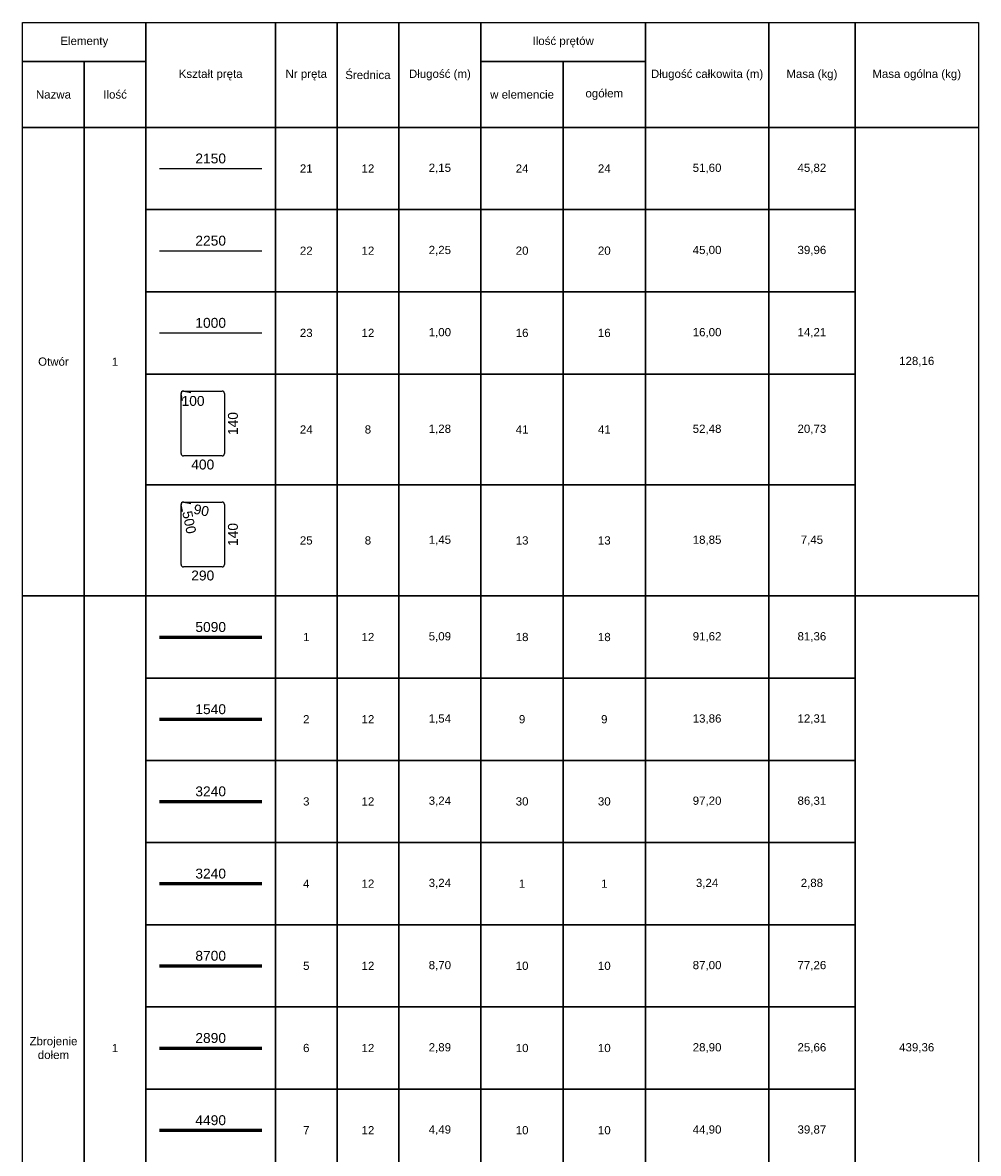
# Model space of a CAD drawing. Extents: x -1474 to 137527, y -471 to 75879.
# Tile 16 of 16: x 132877 to 137527, y 4816 to 10319. Entities that reach past the tile are written whole.
import ezdxf
from ezdxf.enums import TextEntityAlignment as Align

# ---------------------------------------------------------------- set-up
doc = ezdxf.new("R2010")
doc.units = 0
doc.header["$LTSCALE"] = 8
doc.header["$MEASUREMENT"] = 0
doc.layers.add('RCAD_tabele zbrojenia', color=7, linetype='Continuous')
doc.styles.add('style2', font='arial.ttf', dxfattribs={"height": 40})

msp = doc.modelspace()

# ---------------------------------------------------------------- linework, layer by layer
at = {"layer": 'RCAD_tabele zbrojenia', "color": 1}
for p, q in [((132876.56867, 10318.66699), (137526.56867, 10318.66699)), ((132876.56867, -471.33301), (132876.56867, 10318.66699)), ((132876.56867, 10318.66699), (133476.56867, 10318.66699)), ((132876.56867, 10128.66699), (132876.56867, 10318.66699)), ((133476.56867, 10318.66699), (133476.56867, 10128.66699)), ((133476.56867, 10318.66699), (134106.56867, 10318.66699)), ((133476.56867, 9808.66699), (133476.56867, 10318.66699)), ((134106.56867, 10318.66699), (134406.56867, 10318.66699)), ((134106.56867, 9808.66699), (134106.56867, 10318.66699)), ((134106.56867, 10318.66699), (134106.56867, 9808.66699)), ((134406.56867, 10318.66699), (134406.56867, 9808.66699)), ((134406.56867, 10318.66699), (134706.56867, 10318.66699)), ((134406.56867, 9808.66699), (134406.56867, 10318.66699)), ((134706.56867, 10318.66699), (134706.56867, 9808.66699)), ((134706.56867, 10318.66699), (135106.56867, 10318.66699)), ((134706.56867, 9808.66699), (134706.56867, 10318.66699)), ((135106.56867, 10318.66699), (135106.56867, 9808.66699)), ((135106.56867, 10318.66699), (135906.56867, 10318.66699)), ((135106.56867, 10128.66699), (135106.56867, 10318.66699)), ((135906.56867, 10318.66699), (135906.56867, 10128.66699)), ((135906.56867, 10318.66699), (136506.56867, 10318.66699)), ((135906.56867, 9808.66699), (135906.56867, 10318.66699)), ((136506.56867, 10318.66699), (136506.56867, 9808.66699)), ((136506.56867, 10318.66699), (136926.56867, 10318.66699)), ((136506.56867, 9808.66699), (136506.56867, 10318.66699)), ((136926.56867, 10318.66699), (136926.56867, 9808.66699)), ((136926.56867, 10318.66699), (137526.56867, 10318.66699)), ((136926.56867, 9808.66699), (136926.56867, 10318.66699)), ((137526.56867, 10318.66699), (137526.56867, -471.33301)), ((137526.56867, 10318.66699), (137526.56867, 9808.66699)), ((132876.56867, 10128.66699), (133176.56867, 10128.66699)), ((132876.56867, 9808.66699), (132876.56867, 10128.66699)), ((133476.56867, 10128.66699), (132876.56867, 10128.66699)), ((133176.56867, 10128.66699), (133176.56867, 9808.66699)), ((133176.56867, 10128.66699), (133476.56867, 10128.66699)), ((133176.56867, 9808.66699), (133176.56867, 10128.66699)), ((133476.56867, 10128.66699), (133476.56867, 9808.66699)), ((135106.56867, 10128.66699), (135506.56867, 10128.66699)), ((135106.56867, 9808.66699), (135106.56867, 10128.66699)), ((135906.56867, 10128.66699), (135106.56867, 10128.66699)), ((135506.56867, 10128.66699), (135506.56867, 9808.66699)), ((135506.56867, 10128.66699), (135906.56867, 10128.66699)), ((135506.56867, 9808.66699), (135506.56867, 10128.66699)), ((135906.56867, 10128.66699), (135906.56867, 9808.66699)), ((133176.56867, 9808.66699), (132876.56867, 9808.66699)), ((132876.56867, 9808.66699), (133176.56867, 9808.66699)), ((132876.56867, 7528.66699), (132876.56867, 9808.66699)), ((133476.56867, 9808.66699), (133176.56867, 9808.66699)), ((133176.56867, 9808.66699), (133176.56867, 7528.66699)), ((133176.56867, 9808.66699), (133476.56867, 9808.66699)), ((133176.56867, 7528.66699), (133176.56867, 9808.66699)), ((134106.56867, 9808.66699), (133476.56867, 9808.66699)), ((133476.56867, 9808.66699), (133476.56867, 7528.66699)), ((133476.56867, 9808.66699), (134106.56867, 9808.66699)), ((133476.56867, 9408.66699), (133476.56867, 9808.66699)), ((134406.56867, 9808.66699), (134106.56867, 9808.66699)), ((134106.56867, 9808.66699), (134106.56867, 9408.66699)), ((134106.56867, 9808.66699), (134406.56867, 9808.66699)), ((134106.56867, 9408.66699), (134106.56867, 9808.66699)), ((134706.56867, 9808.66699), (134406.56867, 9808.66699)), ((134406.56867, 9808.66699), (134406.56867, 9408.66699)), ((134406.56867, 9808.66699), (134706.56867, 9808.66699)), ((134406.56867, 9408.66699), (134406.56867, 9808.66699)), ((135106.56867, 9808.66699), (134706.56867, 9808.66699)), ((134706.56867, 9808.66699), (134706.56867, 9408.66699)), ((134706.56867, 9808.66699), (135106.56867, 9808.66699)), ((134706.56867, 9408.66699), (134706.56867, 9808.66699)), ((135506.56867, 9808.66699), (135106.56867, 9808.66699)), ((135106.56867, 9808.66699), (135106.56867, 9408.66699)), ((135106.56867, 9808.66699), (135506.56867, 9808.66699)), ((135106.56867, 9408.66699), (135106.56867, 9808.66699)), ((135906.56867, 9808.66699), (135506.56867, 9808.66699)), ((135506.56867, 9808.66699), (135506.56867, 9408.66699)), ((135506.56867, 9808.66699), (135906.56867, 9808.66699)), ((135506.56867, 9408.66699), (135506.56867, 9808.66699)), ((136506.56867, 9808.66699), (135906.56867, 9808.66699)), ((135906.56867, 9808.66699), (135906.56867, 9408.66699)), ((135906.56867, 9808.66699), (136506.56867, 9808.66699)), ((135906.56867, 9408.66699), (135906.56867, 9808.66699)), ((136926.56867, 9808.66699), (136506.56867, 9808.66699)), ((136506.56867, 9808.66699), (136506.56867, 9408.66699)), ((136506.56867, 9808.66699), (136926.56867, 9808.66699)), ((136506.56867, 9408.66699), (136506.56867, 9808.66699)), ((137526.56867, 9808.66699), (136926.56867, 9808.66699)), ((136926.56867, 9808.66699), (137526.56867, 9808.66699)), ((136926.56867, 7528.66699), (136926.56867, 9808.66699)), ((136926.56867, 9808.66699), (136926.56867, 9408.66699)), ((137526.56867, 9808.66699), (137526.56867, 7528.66699)), ((134106.56867, 9408.66699), (133476.56867, 9408.66699)), ((133476.56867, 9408.66699), (134106.56867, 9408.66699)), ((133476.56867, 9008.66699), (133476.56867, 9408.66699)), ((134406.56867, 9408.66699), (134106.56867, 9408.66699)), ((134106.56867, 9408.66699), (134106.56867, 9008.66699)), ((134106.56867, 9408.66699), (134406.56867, 9408.66699)), ((134106.56867, 9008.66699), (134106.56867, 9408.66699)), ((134706.56867, 9408.66699), (134406.56867, 9408.66699)), ((134406.56867, 9408.66699), (134406.56867, 9008.66699)), ((134406.56867, 9408.66699), (134706.56867, 9408.66699)), ((134406.56867, 9008.66699), (134406.56867, 9408.66699)), ((135106.56867, 9408.66699), (134706.56867, 9408.66699)), ((134706.56867, 9408.66699), (134706.56867, 9008.66699)), ((134706.56867, 9408.66699), (135106.56867, 9408.66699)), ((134706.56867, 9008.66699), (134706.56867, 9408.66699)), ((135506.56867, 9408.66699), (135106.56867, 9408.66699)), ((135106.56867, 9408.66699), (135106.56867, 9008.66699)), ((135106.56867, 9408.66699), (135506.56867, 9408.66699)), ((135106.56867, 9008.66699), (135106.56867, 9408.66699)), ((135906.56867, 9408.66699), (135506.56867, 9408.66699)), ((135506.56867, 9408.66699), (135506.56867, 9008.66699)), ((135506.56867, 9408.66699), (135906.56867, 9408.66699)), ((135506.56867, 9008.66699), (135506.56867, 9408.66699)), ((136506.56867, 9408.66699), (135906.56867, 9408.66699)), ((135906.56867, 9408.66699), (135906.56867, 9008.66699)), ((135906.56867, 9408.66699), (136506.56867, 9408.66699)), ((135906.56867, 9008.66699), (135906.56867, 9408.66699)), ((136926.56867, 9408.66699), (136506.56867, 9408.66699)), ((136506.56867, 9408.66699), (136506.56867, 9008.66699)), ((136506.56867, 9408.66699), (136926.56867, 9408.66699)), ((136506.56867, 9008.66699), (136506.56867, 9408.66699)), ((136926.56867, 9408.66699), (136926.56867, 9008.66699)), ((134106.56867, 9008.66699), (133476.56867, 9008.66699)), ((133476.56867, 9008.66699), (134106.56867, 9008.66699)), ((133476.56867, 8608.66699), (133476.56867, 9008.66699)), ((134406.56867, 9008.66699), (134106.56867, 9008.66699)), ((134106.56867, 9008.66699), (134106.56867, 8608.66699)), ((134106.56867, 9008.66699), (134406.56867, 9008.66699)), ((134106.56867, 8608.66699), (134106.56867, 9008.66699)), ((134706.56867, 9008.66699), (134406.56867, 9008.66699)), ((134406.56867, 9008.66699), (134406.56867, 8608.66699)), ((134406.56867, 9008.66699), (134706.56867, 9008.66699)), ((134406.56867, 8608.66699), (134406.56867, 9008.66699)), ((135106.56867, 9008.66699), (134706.56867, 9008.66699)), ((134706.56867, 9008.66699), (134706.56867, 8608.66699)), ((134706.56867, 9008.66699), (135106.56867, 9008.66699)), ((134706.56867, 8608.66699), (134706.56867, 9008.66699)), ((135506.56867, 9008.66699), (135106.56867, 9008.66699)), ((135106.56867, 9008.66699), (135106.56867, 8608.66699)), ((135106.56867, 9008.66699), (135506.56867, 9008.66699)), ((135106.56867, 8608.66699), (135106.56867, 9008.66699)), ((135906.56867, 9008.66699), (135506.56867, 9008.66699)), ((135506.56867, 9008.66699), (135506.56867, 8608.66699)), ((135506.56867, 9008.66699), (135906.56867, 9008.66699)), ((135506.56867, 8608.66699), (135506.56867, 9008.66699)), ((136506.56867, 9008.66699), (135906.56867, 9008.66699)), ((135906.56867, 9008.66699), (135906.56867, 8608.66699)), ((135906.56867, 9008.66699), (136506.56867, 9008.66699)), ((135906.56867, 8608.66699), (135906.56867, 9008.66699)), ((136926.56867, 9008.66699), (136506.56867, 9008.66699)), ((136506.56867, 9008.66699), (136506.56867, 8608.66699)), ((136506.56867, 9008.66699), (136926.56867, 9008.66699)), ((136506.56867, 8608.66699), (136506.56867, 9008.66699)), ((136926.56867, 9008.66699), (136926.56867, 8608.66699)), ((134106.56867, 8608.66699), (133476.56867, 8608.66699)), ((133476.56867, 8608.66699), (134106.56867, 8608.66699)), ((133476.56867, 8068.66699), (133476.56867, 8608.66699)), ((134406.56867, 8608.66699), (134106.56867, 8608.66699)), ((134106.56867, 8608.66699), (134106.56867, 8068.66699)), ((134106.56867, 8608.66699), (134406.56867, 8608.66699)), ((134106.56867, 8068.66699), (134106.56867, 8608.66699)), ((134706.56867, 8608.66699), (134406.56867, 8608.66699)), ((134406.56867, 8608.66699), (134406.56867, 8068.66699)), ((134406.56867, 8608.66699), (134706.56867, 8608.66699)), ((134406.56867, 8068.66699), (134406.56867, 8608.66699)), ((135106.56867, 8608.66699), (134706.56867, 8608.66699)), ((134706.56867, 8608.66699), (134706.56867, 8068.66699)), ((134706.56867, 8608.66699), (135106.56867, 8608.66699)), ((134706.56867, 8068.66699), (134706.56867, 8608.66699)), ((135506.56867, 8608.66699), (135106.56867, 8608.66699)), ((135106.56867, 8608.66699), (135106.56867, 8068.66699)), ((135106.56867, 8608.66699), (135506.56867, 8608.66699)), ((135106.56867, 8068.66699), (135106.56867, 8608.66699)), ((135906.56867, 8608.66699), (135506.56867, 8608.66699)), ((135506.56867, 8608.66699), (135506.56867, 8068.66699)), ((135506.56867, 8608.66699), (135906.56867, 8608.66699)), ((135506.56867, 8068.66699), (135506.56867, 8608.66699)), ((136506.56867, 8608.66699), (135906.56867, 8608.66699)), ((135906.56867, 8608.66699), (135906.56867, 8068.66699)), ((135906.56867, 8608.66699), (136506.56867, 8608.66699)), ((135906.56867, 8068.66699), (135906.56867, 8608.66699)), ((136926.56867, 8608.66699), (136506.56867, 8608.66699)), ((136506.56867, 8608.66699), (136506.56867, 8068.66699)), ((136506.56867, 8608.66699), (136926.56867, 8608.66699)), ((136506.56867, 8068.66699), (136506.56867, 8608.66699)), ((136926.56867, 8608.66699), (136926.56867, 8068.66699)), ((134106.56867, 8068.66699), (133476.56867, 8068.66699)), ((133476.56867, 8068.66699), (134106.56867, 8068.66699)), ((133476.56867, 7528.66699), (133476.56867, 8068.66699)), ((134406.56867, 8068.66699), (134106.56867, 8068.66699)), ((134106.56867, 8068.66699), (134106.56867, 7528.66699)), ((134106.56867, 8068.66699), (134406.56867, 8068.66699)), ((134106.56867, 7528.66699), (134106.56867, 8068.66699)), ((134706.56867, 8068.66699), (134406.56867, 8068.66699)), ((134406.56867, 8068.66699), (134406.56867, 7528.66699)), ((134406.56867, 8068.66699), (134706.56867, 8068.66699)), ((134406.56867, 7528.66699), (134406.56867, 8068.66699)), ((135106.56867, 8068.66699), (134706.56867, 8068.66699)), ((134706.56867, 8068.66699), (134706.56867, 7528.66699)), ((134706.56867, 8068.66699), (135106.56867, 8068.66699)), ((134706.56867, 7528.66699), (134706.56867, 8068.66699)), ((135506.56867, 8068.66699), (135106.56867, 8068.66699)), ((135106.56867, 8068.66699), (135106.56867, 7528.66699)), ((135106.56867, 8068.66699), (135506.56867, 8068.66699)), ((135106.56867, 7528.66699), (135106.56867, 8068.66699)), ((135906.56867, 8068.66699), (135506.56867, 8068.66699)), ((135506.56867, 8068.66699), (135506.56867, 7528.66699)), ((135506.56867, 8068.66699), (135906.56867, 8068.66699)), ((135506.56867, 7528.66699), (135506.56867, 8068.66699)), ((136506.56867, 8068.66699), (135906.56867, 8068.66699)), ((135906.56867, 8068.66699), (135906.56867, 7528.66699)), ((135906.56867, 8068.66699), (136506.56867, 8068.66699)), ((135906.56867, 7528.66699), (135906.56867, 8068.66699)), ((136926.56867, 8068.66699), (136506.56867, 8068.66699)), ((136506.56867, 8068.66699), (136506.56867, 7528.66699)), ((136506.56867, 8068.66699), (136926.56867, 8068.66699)), ((136506.56867, 7528.66699), (136506.56867, 8068.66699)), ((136926.56867, 8068.66699), (136926.56867, 7528.66699)), ((133176.56867, 7528.66699), (132876.56867, 7528.66699)), ((132876.56867, 7528.66699), (133176.56867, 7528.66699)), ((132876.56867, 3128.66699), (132876.56867, 7528.66699)), ((133476.56867, 7528.66699), (133176.56867, 7528.66699)), ((133176.56867, 7528.66699), (133176.56867, 3128.66699)), ((133176.56867, 7528.66699), (133476.56867, 7528.66699)), ((133176.56867, 3128.66699), (133176.56867, 7528.66699)), ((133476.56867, 7528.66699), (133476.56867, 3128.66699)), ((134106.56867, 7528.66699), (133476.56867, 7528.66699)), ((133476.56867, 7528.66699), (134106.56867, 7528.66699)), ((133476.56867, 7128.66699), (133476.56867, 7528.66699)), ((134406.56867, 7528.66699), (134106.56867, 7528.66699)), ((134106.56867, 7528.66699), (134106.56867, 7128.66699)), ((134106.56867, 7528.66699), (134406.56867, 7528.66699)), ((134106.56867, 7128.66699), (134106.56867, 7528.66699)), ((134706.56867, 7528.66699), (134406.56867, 7528.66699)), ((134406.56867, 7528.66699), (134406.56867, 7128.66699)), ((134406.56867, 7528.66699), (134706.56867, 7528.66699)), ((134406.56867, 7128.66699), (134406.56867, 7528.66699)), ((135106.56867, 7528.66699), (134706.56867, 7528.66699)), ((134706.56867, 7528.66699), (134706.56867, 7128.66699)), ((134706.56867, 7528.66699), (135106.56867, 7528.66699)), ((134706.56867, 7128.66699), (134706.56867, 7528.66699)), ((135506.56867, 7528.66699), (135106.56867, 7528.66699)), ((135106.56867, 7528.66699), (135106.56867, 7128.66699)), ((135106.56867, 7528.66699), (135506.56867, 7528.66699)), ((135106.56867, 7128.66699), (135106.56867, 7528.66699)), ((135906.56867, 7528.66699), (135506.56867, 7528.66699)), ((135506.56867, 7528.66699), (135506.56867, 7128.66699)), ((135506.56867, 7528.66699), (135906.56867, 7528.66699)), ((135506.56867, 7128.66699), (135506.56867, 7528.66699)), ((136506.56867, 7528.66699), (135906.56867, 7528.66699)), ((135906.56867, 7528.66699), (135906.56867, 7128.66699)), ((135906.56867, 7528.66699), (136506.56867, 7528.66699)), ((135906.56867, 7128.66699), (135906.56867, 7528.66699)), ((136926.56867, 7528.66699), (136506.56867, 7528.66699)), ((136506.56867, 7528.66699), (136506.56867, 7128.66699)), ((136506.56867, 7528.66699), (136926.56867, 7528.66699)), ((136506.56867, 7128.66699), (136506.56867, 7528.66699)), ((137526.56867, 7528.66699), (136926.56867, 7528.66699)), ((136926.56867, 7528.66699), (137526.56867, 7528.66699)), ((136926.56867, 3128.66699), (136926.56867, 7528.66699)), ((136926.56867, 7528.66699), (136926.56867, 7128.66699)), ((137526.56867, 7528.66699), (137526.56867, 3128.66699)), ((134106.56867, 7128.66699), (133476.56867, 7128.66699)), ((133476.56867, 7128.66699), (134106.56867, 7128.66699)), ((133476.56867, 6728.66699), (133476.56867, 7128.66699)), ((134406.56867, 7128.66699), (134106.56867, 7128.66699)), ((134106.56867, 7128.66699), (134106.56867, 6728.66699)), ((134106.56867, 7128.66699), (134406.56867, 7128.66699)), ((134106.56867, 6728.66699), (134106.56867, 7128.66699)), ((134706.56867, 7128.66699), (134406.56867, 7128.66699)), ((134406.56867, 7128.66699), (134406.56867, 6728.66699)), ((134406.56867, 7128.66699), (134706.56867, 7128.66699)), ((134406.56867, 6728.66699), (134406.56867, 7128.66699)), ((135106.56867, 7128.66699), (134706.56867, 7128.66699)), ((134706.56867, 7128.66699), (134706.56867, 6728.66699)), ((134706.56867, 7128.66699), (135106.56867, 7128.66699)), ((134706.56867, 6728.66699), (134706.56867, 7128.66699)), ((135506.56867, 7128.66699), (135106.56867, 7128.66699)), ((135106.56867, 7128.66699), (135106.56867, 6728.66699)), ((135106.56867, 7128.66699), (135506.56867, 7128.66699)), ((135106.56867, 6728.66699), (135106.56867, 7128.66699)), ((135906.56867, 7128.66699), (135506.56867, 7128.66699)), ((135506.56867, 7128.66699), (135506.56867, 6728.66699)), ((135506.56867, 7128.66699), (135906.56867, 7128.66699)), ((135506.56867, 6728.66699), (135506.56867, 7128.66699)), ((136506.56867, 7128.66699), (135906.56867, 7128.66699)), ((135906.56867, 7128.66699), (135906.56867, 6728.66699)), ((135906.56867, 7128.66699), (136506.56867, 7128.66699)), ((135906.56867, 6728.66699), (135906.56867, 7128.66699)), ((136926.56867, 7128.66699), (136506.56867, 7128.66699)), ((136506.56867, 7128.66699), (136506.56867, 6728.66699)), ((136506.56867, 7128.66699), (136926.56867, 7128.66699)), ((136506.56867, 6728.66699), (136506.56867, 7128.66699)), ((136926.56867, 7128.66699), (136926.56867, 6728.66699)), ((134106.56867, 6728.66699), (133476.56867, 6728.66699)), ((133476.56867, 6728.66699), (134106.56867, 6728.66699)), ((133476.56867, 6328.66699), (133476.56867, 6728.66699)), ((134406.56867, 6728.66699), (134106.56867, 6728.66699)), ((134106.56867, 6728.66699), (134106.56867, 6328.66699)), ((134106.56867, 6728.66699), (134406.56867, 6728.66699)), ((134106.56867, 6328.66699), (134106.56867, 6728.66699)), ((134706.56867, 6728.66699), (134406.56867, 6728.66699)), ((134406.56867, 6728.66699), (134406.56867, 6328.66699)), ((134406.56867, 6728.66699), (134706.56867, 6728.66699)), ((134406.56867, 6328.66699), (134406.56867, 6728.66699)), ((135106.56867, 6728.66699), (134706.56867, 6728.66699)), ((134706.56867, 6728.66699), (134706.56867, 6328.66699)), ((134706.56867, 6728.66699), (135106.56867, 6728.66699)), ((134706.56867, 6328.66699), (134706.56867, 6728.66699)), ((135506.56867, 6728.66699), (135106.56867, 6728.66699)), ((135106.56867, 6728.66699), (135106.56867, 6328.66699)), ((135106.56867, 6728.66699), (135506.56867, 6728.66699)), ((135106.56867, 6328.66699), (135106.56867, 6728.66699)), ((135906.56867, 6728.66699), (135506.56867, 6728.66699)), ((135506.56867, 6728.66699), (135506.56867, 6328.66699)), ((135506.56867, 6728.66699), (135906.56867, 6728.66699)), ((135506.56867, 6328.66699), (135506.56867, 6728.66699)), ((136506.56867, 6728.66699), (135906.56867, 6728.66699)), ((135906.56867, 6728.66699), (135906.56867, 6328.66699)), ((135906.56867, 6728.66699), (136506.56867, 6728.66699)), ((135906.56867, 6328.66699), (135906.56867, 6728.66699)), ((136926.56867, 6728.66699), (136506.56867, 6728.66699)), ((136506.56867, 6728.66699), (136506.56867, 6328.66699)), ((136506.56867, 6728.66699), (136926.56867, 6728.66699)), ((136506.56867, 6328.66699), (136506.56867, 6728.66699)), ((136926.56867, 6728.66699), (136926.56867, 6328.66699)), ((134106.56867, 6328.66699), (133476.56867, 6328.66699)), ((133476.56867, 6328.66699), (134106.56867, 6328.66699)), ((133476.56867, 5928.66699), (133476.56867, 6328.66699)), ((134406.56867, 6328.66699), (134106.56867, 6328.66699)), ((134106.56867, 6328.66699), (134106.56867, 5928.66699)), ((134106.56867, 6328.66699), (134406.56867, 6328.66699)), ((134106.56867, 5928.66699), (134106.56867, 6328.66699)), ((134706.56867, 6328.66699), (134406.56867, 6328.66699)), ((134406.56867, 6328.66699), (134406.56867, 5928.66699)), ((134406.56867, 6328.66699), (134706.56867, 6328.66699)), ((134406.56867, 5928.66699), (134406.56867, 6328.66699)), ((135106.56867, 6328.66699), (134706.56867, 6328.66699)), ((134706.56867, 6328.66699), (134706.56867, 5928.66699)), ((134706.56867, 6328.66699), (135106.56867, 6328.66699)), ((134706.56867, 5928.66699), (134706.56867, 6328.66699)), ((135506.56867, 6328.66699), (135106.56867, 6328.66699)), ((135106.56867, 6328.66699), (135106.56867, 5928.66699)), ((135106.56867, 6328.66699), (135506.56867, 6328.66699)), ((135106.56867, 5928.66699), (135106.56867, 6328.66699)), ((135906.56867, 6328.66699), (135506.56867, 6328.66699)), ((135506.56867, 6328.66699), (135506.56867, 5928.66699)), ((135506.56867, 6328.66699), (135906.56867, 6328.66699)), ((135506.56867, 5928.66699), (135506.56867, 6328.66699)), ((136506.56867, 6328.66699), (135906.56867, 6328.66699)), ((135906.56867, 6328.66699), (135906.56867, 5928.66699)), ((135906.56867, 6328.66699), (136506.56867, 6328.66699)), ((135906.56867, 5928.66699), (135906.56867, 6328.66699)), ((136926.56867, 6328.66699), (136506.56867, 6328.66699)), ((136506.56867, 6328.66699), (136506.56867, 5928.66699)), ((136506.56867, 6328.66699), (136926.56867, 6328.66699)), ((136506.56867, 5928.66699), (136506.56867, 6328.66699)), ((136926.56867, 6328.66699), (136926.56867, 5928.66699)), ((134106.56867, 5928.66699), (133476.56867, 5928.66699)), ((133476.56867, 5928.66699), (134106.56867, 5928.66699)), ((133476.56867, 5528.66699), (133476.56867, 5928.66699)), ((134406.56867, 5928.66699), (134106.56867, 5928.66699)), ((134106.56867, 5928.66699), (134106.56867, 5528.66699)), ((134106.56867, 5928.66699), (134406.56867, 5928.66699)), ((134106.56867, 5528.66699), (134106.56867, 5928.66699)), ((134706.56867, 5928.66699), (134406.56867, 5928.66699)), ((134406.56867, 5928.66699), (134406.56867, 5528.66699)), ((134406.56867, 5928.66699), (134706.56867, 5928.66699)), ((134406.56867, 5528.66699), (134406.56867, 5928.66699)), ((135106.56867, 5928.66699), (134706.56867, 5928.66699)), ((134706.56867, 5928.66699), (134706.56867, 5528.66699)), ((134706.56867, 5928.66699), (135106.56867, 5928.66699)), ((134706.56867, 5528.66699), (134706.56867, 5928.66699)), ((135506.56867, 5928.66699), (135106.56867, 5928.66699)), ((135106.56867, 5928.66699), (135106.56867, 5528.66699)), ((135106.56867, 5928.66699), (135506.56867, 5928.66699)), ((135106.56867, 5528.66699), (135106.56867, 5928.66699)), ((135906.56867, 5928.66699), (135506.56867, 5928.66699)), ((135506.56867, 5928.66699), (135506.56867, 5528.66699)), ((135506.56867, 5928.66699), (135906.56867, 5928.66699)), ((135506.56867, 5528.66699), (135506.56867, 5928.66699)), ((136506.56867, 5928.66699), (135906.56867, 5928.66699)), ((135906.56867, 5928.66699), (135906.56867, 5528.66699)), ((135906.56867, 5928.66699), (136506.56867, 5928.66699)), ((135906.56867, 5528.66699), (135906.56867, 5928.66699)), ((136926.56867, 5928.66699), (136506.56867, 5928.66699)), ((136506.56867, 5928.66699), (136506.56867, 5528.66699)), ((136506.56867, 5928.66699), (136926.56867, 5928.66699)), ((136506.56867, 5528.66699), (136506.56867, 5928.66699)), ((136926.56867, 5928.66699), (136926.56867, 5528.66699)), ((134106.56867, 5528.66699), (133476.56867, 5528.66699)), ((133476.56867, 5528.66699), (134106.56867, 5528.66699)), ((133476.56867, 5128.66699), (133476.56867, 5528.66699)), ((134406.56867, 5528.66699), (134106.56867, 5528.66699)), ((134106.56867, 5528.66699), (134106.56867, 5128.66699)), ((134106.56867, 5528.66699), (134406.56867, 5528.66699)), ((134106.56867, 5128.66699), (134106.56867, 5528.66699)), ((134706.56867, 5528.66699), (134406.56867, 5528.66699)), ((134406.56867, 5528.66699), (134406.56867, 5128.66699)), ((134406.56867, 5528.66699), (134706.56867, 5528.66699)), ((134406.56867, 5128.66699), (134406.56867, 5528.66699)), ((135106.56867, 5528.66699), (134706.56867, 5528.66699)), ((134706.56867, 5528.66699), (134706.56867, 5128.66699)), ((134706.56867, 5528.66699), (135106.56867, 5528.66699)), ((134706.56867, 5128.66699), (134706.56867, 5528.66699)), ((135506.56867, 5528.66699), (135106.56867, 5528.66699)), ((135106.56867, 5528.66699), (135106.56867, 5128.66699)), ((135106.56867, 5528.66699), (135506.56867, 5528.66699)), ((135106.56867, 5128.66699), (135106.56867, 5528.66699)), ((135906.56867, 5528.66699), (135506.56867, 5528.66699)), ((135506.56867, 5528.66699), (135506.56867, 5128.66699)), ((135506.56867, 5528.66699), (135906.56867, 5528.66699)), ((135506.56867, 5128.66699), (135506.56867, 5528.66699)), ((136506.56867, 5528.66699), (135906.56867, 5528.66699)), ((135906.56867, 5528.66699), (135906.56867, 5128.66699)), ((135906.56867, 5528.66699), (136506.56867, 5528.66699)), ((135906.56867, 5128.66699), (135906.56867, 5528.66699)), ((136926.56867, 5528.66699), (136506.56867, 5528.66699)), ((136506.56867, 5528.66699), (136506.56867, 5128.66699)), ((136506.56867, 5528.66699), (136926.56867, 5528.66699)), ((136506.56867, 5128.66699), (136506.56867, 5528.66699)), ((136926.56867, 5528.66699), (136926.56867, 5128.66699)), ((134106.56867, 5128.66699), (133476.56867, 5128.66699)), ((133476.56867, 5128.66699), (134106.56867, 5128.66699)), ((133476.56867, 4728.66699), (133476.56867, 5128.66699)), ((134406.56867, 5128.66699), (134106.56867, 5128.66699)), ((134106.56867, 5128.66699), (134106.56867, 4728.66699)), ((134106.56867, 5128.66699), (134406.56867, 5128.66699)), ((134106.56867, 4728.66699), (134106.56867, 5128.66699)), ((134706.56867, 5128.66699), (134406.56867, 5128.66699)), ((134406.56867, 5128.66699), (134406.56867, 4728.66699)), ((134406.56867, 5128.66699), (134706.56867, 5128.66699)), ((134406.56867, 4728.66699), (134406.56867, 5128.66699)), ((135106.56867, 5128.66699), (134706.56867, 5128.66699)), ((134706.56867, 5128.66699), (134706.56867, 4728.66699)), ((134706.56867, 5128.66699), (135106.56867, 5128.66699)), ((134706.56867, 4728.66699), (134706.56867, 5128.66699)), ((135506.56867, 5128.66699), (135106.56867, 5128.66699)), ((135106.56867, 5128.66699), (135106.56867, 4728.66699)), ((135106.56867, 5128.66699), (135506.56867, 5128.66699)), ((135106.56867, 4728.66699), (135106.56867, 5128.66699)), ((135906.56867, 5128.66699), (135506.56867, 5128.66699)), ((135506.56867, 5128.66699), (135506.56867, 4728.66699)), ((135506.56867, 5128.66699), (135906.56867, 5128.66699)), ((135506.56867, 4728.66699), (135506.56867, 5128.66699)), ((136506.56867, 5128.66699), (135906.56867, 5128.66699)), ((135906.56867, 5128.66699), (135906.56867, 4728.66699)), ((135906.56867, 5128.66699), (136506.56867, 5128.66699)), ((135906.56867, 4728.66699), (135906.56867, 5128.66699)), ((136926.56867, 5128.66699), (136506.56867, 5128.66699)), ((136506.56867, 5128.66699), (136506.56867, 4728.66699)), ((136506.56867, 5128.66699), (136926.56867, 5128.66699)), ((136506.56867, 4728.66699), (136506.56867, 5128.66699)), ((136926.56867, 5128.66699), (136926.56867, 4728.66699))]:
    msp.add_line(p, q, dxfattribs=at)
at = {"layer": 'RCAD_tabele zbrojenia', "color": 4}
for p, q in [((133542.06372, 9608.66699), (134041.07362, 9608.66699)), ((133542.06372, 9208.66699), (134041.07362, 9208.66699)), ((133542.06372, 8808.66699), (134041.07362, 8808.66699)), ((133647.63869, 8221.08642), (133647.63869, 8514.24804)), ((133654.55622, 8478.98764), (133647.86421, 8512.00036)), ((133658.95238, 8525.56173), (133846.851, 8525.56173)), ((133661.20006, 8525.33621), (133694.21278, 8518.6442)), ((133858.16469, 8514.24804), (133858.16469, 8221.08642)), ((133846.851, 8209.77272), (133658.95238, 8209.77272)), ((133658.95238, 7985.56173), (133846.851, 7985.56173)), ((133661.20006, 7985.33621), (133694.21278, 7978.6442)), ((133647.63869, 7681.08642), (133647.63869, 7974.24804)), ((133654.55622, 7938.98764), (133647.86421, 7972.00036)), ((133858.16469, 7974.24804), (133858.16469, 7681.08642)), ((133846.851, 7669.77272), (133658.95238, 7669.77272))]:
    msp.add_line(p, q, dxfattribs=at)
at = {"layer": 'RCAD_tabele zbrojenia', "color": 4, "lineweight": 60}
for p, q in [((133542.06372, 7328.66699), (134041.07362, 7328.66699)), ((133542.06372, 6928.66699), (134041.07362, 6928.66699)), ((133542.06372, 6528.66699), (134041.07362, 6528.66699)), ((133542.06372, 6128.66699), (134041.07362, 6128.66699)), ((133542.06372, 5728.66699), (134041.07362, 5728.66699)), ((133542.06372, 5328.66699), (134041.07362, 5328.66699)), ((133542.06372, 4928.66699), (134041.07362, 4928.66699))]:
    msp.add_line(p, q, dxfattribs=at)
at = {"layer": 'RCAD_tabele zbrojenia', "color": 4}
for centre, start, end in [((133658.95238, 8514.24804), 90, 191.4591559), ((133658.95238, 8514.24804), 78.5408441, 180), ((133846.851, 8514.24804), 0, 90), ((133658.95238, 8221.08642), 180, 270), ((133846.851, 8221.08642), 270, 0), ((133658.95238, 7974.24804), 90, 191.4591559), ((133658.95238, 7974.24804), 78.5408441, 180), ((133846.851, 7974.24804), 0, 90), ((133658.95238, 7681.08642), 180, 270), ((133846.851, 7681.08642), 270, 0)]:
    msp.add_arc(centre, 11.31369, start, end, dxfattribs=at)

# ---------------------------------------------------------------- texts
at = {"layer": 'RCAD_tabele zbrojenia', "color": 2, "style": 'style2'}
for s, p in [('2150', (133791.56867, 9657.66699)), ('2250', (133791.56867, 9257.66699)), ('1000', (133791.56867, 8857.66699)), ('100', (133705.92703, 8477.74052)), ('400', (133752.90169, 8168.2913)), ('290', (133752.90169, 7628.2913)), ('5090', (133791.56867, 7377.66699)), ('1540', (133791.56867, 6977.66699)), ('3240', (133791.56867, 6577.66699)), ('3240', (133791.56867, 6177.66699)), ('8700', (133791.56867, 5777.66699)), ('2890', (133791.56867, 5377.66699)), ('4490', (133791.56867, 4977.66699))]:
    msp.add_text(s, height=48, dxfattribs=at).set_placement(p, align=Align.MIDDLE_CENTER)
for s, rotation, p in [('140', 90, (133899.64611, 8367.66723)), ('500', 281.4591559, (133687.54693, 7887.02923)), ('90', 348.5408441, (133746.17119, 7945.65349)), ('140', 90, (133899.64611, 7827.66723))]:
    msp.add_text(s, height=48, rotation=rotation, dxfattribs=at).set_placement(p, align=Align.MIDDLE_CENTER)
at = {"layer": 'RCAD_tabele zbrojenia', "color": 3, "char_height": 40, "attachment_point": 5, "style": 'style2'}
for s, insert, width in [('Elementy', (133176.56867, 10223.66699), 600), ('Ilość prętów', (135506.56867, 10223.66699), 800), ('Długość całkowita (m)', (136206.56867, 10063.66699), 600), ('Kształt pręta', (133791.56867, 10063.66699), 630), ('Nr pręta', (134256.56867, 10063.66699), 300), ('Średnica', (134556.56867, 10063.66699), 300), ('Długość (m)', (134906.56867, 10063.66699), 400), ('Masa (kg)', (136716.56867, 10063.66699), 420), ('Masa ogólna (kg)', (137226.56867, 10063.66699), 600), ('Nazwa', (133026.56867, 9968.66699), 300), ('Ilość', (133326.56867, 9968.66699), 300), ('w elemencie', (135306.56867, 9968.66699), 400), ('ogółem', (135706.56867, 9968.66699), 400)]:
    msp.add_mtext(s, dxfattribs=dict(at, insert=insert, width=width))
at = {"layer": 'RCAD_tabele zbrojenia', "color": 2, "char_height": 40, "attachment_point": 5, "style": 'style2'}
for s, insert, width in [('21', (134256.56867, 9608.66699), 300), ('12', (134556.56867, 9608.66699), 300), ('2,15', (134906.56867, 9608.66699), 400), ('24', (135306.56867, 9608.66699), 400), ('24', (135706.56867, 9608.66699), 400), ('51,60', (136206.56867, 9608.66699), 600), ('45,82', (136716.56867, 9608.66699), 420), ('22', (134256.56867, 9208.66699), 300), ('12', (134556.56867, 9208.66699), 300), ('2,25', (134906.56867, 9208.66699), 400), ('20', (135306.56867, 9208.66699), 400), ('20', (135706.56867, 9208.66699), 400), ('45,00', (136206.56867, 9208.66699), 600), ('39,96', (136716.56867, 9208.66699), 420), ('23', (134256.56867, 8808.66699), 300), ('12', (134556.56867, 8808.66699), 300), ('1,00', (134906.56867, 8808.66699), 400), ('16', (135306.56867, 8808.66699), 400), ('16', (135706.56867, 8808.66699), 400), ('16,00', (136206.56867, 8808.66699), 600), ('14,21', (136716.56867, 8808.66699), 420), ('Otwór', (133026.56867, 8668.66699), 300), ('128,16', (137226.56867, 8668.66699), 600), ('1', (133326.56867, 8668.66699), 300), ('24', (134256.56867, 8338.66699), 300), ('8', (134556.56867, 8338.66699), 300), ('1,28', (134906.56867, 8338.66699), 400), ('52,48', (136206.56867, 8338.66699), 600), ('20,73', (136716.56867, 8338.66699), 420), ('41', (135306.56867, 8338.66699), 400), ('41', (135706.56867, 8338.66699), 400), ('25', (134256.56867, 7798.66699), 300), ('8', (134556.56867, 7798.66699), 300), ('1,45', (134906.56867, 7798.66699), 400), ('13', (135306.56867, 7798.66699), 400), ('13', (135706.56867, 7798.66699), 400), ('18,85', (136206.56867, 7798.66699), 600), ('7,45', (136716.56867, 7798.66699), 420), ('1', (134256.56867, 7328.66699), 300), ('12', (134556.56867, 7328.66699), 300), ('5,09', (134906.56867, 7328.66699), 400), ('18', (135306.56867, 7328.66699), 400), ('18', (135706.56867, 7328.66699), 400), ('91,62', (136206.56867, 7328.66699), 600), ('81,36', (136716.56867, 7328.66699), 420), ('2', (134256.56867, 6928.66699), 300), ('12', (134556.56867, 6928.66699), 300), ('1,54', (134906.56867, 6928.66699), 400), ('9', (135306.56867, 6928.66699), 400), ('9', (135706.56867, 6928.66699), 400), ('13,86', (136206.56867, 6928.66699), 600), ('12,31', (136716.56867, 6928.66699), 420), ('3', (134256.56867, 6528.66699), 300), ('12', (134556.56867, 6528.66699), 300), ('3,24', (134906.56867, 6528.66699), 400), ('30', (135306.56867, 6528.66699), 400), ('30', (135706.56867, 6528.66699), 400), ('97,20', (136206.56867, 6528.66699), 600), ('86,31', (136716.56867, 6528.66699), 420), ('4', (134256.56867, 6128.66699), 300), ('12', (134556.56867, 6128.66699), 300), ('3,24', (134906.56867, 6128.66699), 400), ('1', (135306.56867, 6128.66699), 400), ('1', (135706.56867, 6128.66699), 400), ('3,24', (136206.56867, 6128.66699), 600), ('2,88', (136716.56867, 6128.66699), 420), ('5', (134256.56867, 5728.66699), 300), ('12', (134556.56867, 5728.66699), 300), ('8,70', (134906.56867, 5728.66699), 400), ('10', (135306.56867, 5728.66699), 400), ('10', (135706.56867, 5728.66699), 400), ('87,00', (136206.56867, 5728.66699), 600), ('77,26', (136716.56867, 5728.66699), 420), ('Zbrojenie dołem', (133026.56867, 5328.66699), 300), ('1', (133326.56867, 5328.66699), 300), ('6', (134256.56867, 5328.66699), 300), ('12', (134556.56867, 5328.66699), 300), ('2,89', (134906.56867, 5328.66699), 400), ('10', (135306.56867, 5328.66699), 400), ('10', (135706.56867, 5328.66699), 400), ('28,90', (136206.56867, 5328.66699), 600), ('25,66', (136716.56867, 5328.66699), 420), ('439,36', (137226.56867, 5328.66699), 600), ('7', (134256.56867, 4928.66699), 300), ('12', (134556.56867, 4928.66699), 300), ('4,49', (134906.56867, 4928.66699), 400), ('10', (135306.56867, 4928.66699), 400), ('10', (135706.56867, 4928.66699), 400), ('44,90', (136206.56867, 4928.66699), 600), ('39,87', (136716.56867, 4928.66699), 420)]:
    msp.add_mtext(s, dxfattribs=dict(at, insert=insert, width=width))

doc.saveas('drawing.dxf')
